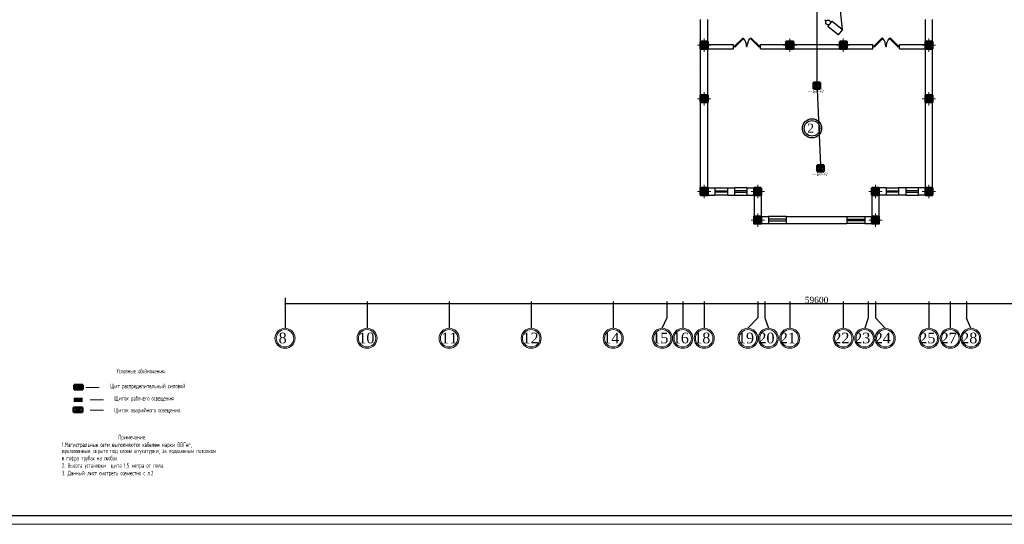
# Model space of a CAD drawing. Header units: millimetres. Extents: x 42471 to 951304, y -405702 to -322821.
# Tile 14 of 37: x 256296 to 311498, y -405585 to -377293. Entities that reach past the tile are written whole.
import ezdxf

# ---------------------------------------------------------------- set-up
doc = ezdxf.new("R2010")
doc.units = ezdxf.units.MM
for name, color, linetype in [('kolonn', 7, 'Continuous'), ('os', 3, 'Continuous'), ('SEC. Оборудование (Equipment)', 7, 'Continuous'), ('Пожар - надписи', 7, 'Continuous')]:
    doc.layers.add(name, color=color, linetype=linetype)
for name, color, linetype, lineweight in [('STR. Таблицы(Tables).0', 7, 'Continuous', 20), ('STR. Штамп.0', 7, 'Continuous', 20), ('Электрика', 1, 'Continuous', 50), ('ЭЛЕКТРООСВЕЩЕНИЕ', 7, 'Continuous', 50), ('ЭМ', 240, 'Continuous', 20)]:
    doc.layers.add(name, color=color, linetype=linetype, lineweight=lineweight)
doc.styles.add('COMPLEX', font='isocpeur.ttf')
doc.styles.add('Gost_AW', font='isocpeui.ttf', dxfattribs={"width": 0.985, "height": 300})
doc.styles.add('SPDS', font='spds.shx', dxfattribs={"width": 0.8, "height": 250})
doc.styles.get("Standard").update_dxf_attribs({"font": 'times.ttf'})
doc.dimstyles.new('ISO-25', dxfattribs={"dimtxt": 350, "dimasz": 100, "dimexe": 50, "dimexo": 50, "dimgap": 10, "dimtad": 1, "dimdec": 0, "dimtxsty": 'Standard', "dimblk": 'ARCHTICK', "dimcen": 20, "dimclrd": 1, "dimclre": 1, "dimadec": 0, "dimazin": 0, "dimtfac": 1, "dimtdec": 0, "dimtmove": 0, "dimatfit": 3, "dimldrblk": 'ARCHTICK', "dimfxl": 1, "dimarcsym": 0})

# ---------------------------------------------------------------- blocks, each defined once
blk = doc.blocks.new('jfgjhsdf')
blk.add_hatch(color=1).paths.add_polyline_path([(-593, 731), (-637, 687), (0, 50), (44, 94)])
at = {"color": 1}
for p, q in [((0, 1000), (0, 950)), ((0, 50), (0, 0))]:
    blk.add_line(p, q, dxfattribs=at)
blk.add_lwpolyline([(0, 50), (-637, 687), (-593, 731), (44, 94), (0, 50)], dxfattribs=at)
blk.add_arc((-33, 130), 821, 87.66201, 132.91472, dxfattribs=at)
blk = doc.blocks.new('ghsdd')
at = {"ltscale": 50}
h = blk.add_hatch(color=256, dxfattribs=at)
h.paths.add_polyline_path([(0, 200), (-200, 200), (-200, 0), (0, 0)])
h.paths.add_polyline_path([(200, 0), (200, 200), (0, 200), (0, 0)])
h.paths.add_polyline_path([(0, 0), (-200, 0), (-200, -200), (0, -200)])
h.paths.add_polyline_path([(0, 0), (0, -200), (200, -200), (200, 0)])
at = {"lineweight": 0}
for p, q in [((0, -374), (0, 374)), ((-374, 0), (374, 0))]:
    blk.add_line(p, q, dxfattribs=at)
at = {"lineweight": 50, "ltscale": 50}
blk.add_lwpolyline([(200, 200), (200, -200), (-200, -200), (-200, 200), (200, 200)], dxfattribs=at)
blk = doc.blocks.new('_ArchTick')
at = {"color": 0, "linetype": 'ByBlock', "const_width": 0.15}
blk.add_lwpolyline([(-0.5, -0.5), (0.5, 0.5)], dxfattribs=at)
blk = doc.blocks.new('*D1743')
at = {"color": 1, "lineweight": -2, "transparency": 16777216}
for p, q in [((271172, -392879), (271172, -393246)), ((330772, -392879), (330772, -393246)), ((271172, -393196), (330772, -393196))]:
    blk.add_line(p, q, dxfattribs=at)
at = {"layer": 'Defpoints', "color": 0, "lineweight": 25, "transparency": 16777216}
for p in [(271172, -392829), (330772, -392829), (330772, -393196)]:
    blk.add_point(p, dxfattribs=at)
at = {"color": 1, "lineweight": -2, "transparency": 16777216, "xscale": 100, "yscale": 100, "zscale": 100, "rotation": 180}
blk.add_blockref('_ArchTick', (271172, -393196), dxfattribs=at)
at = {"color": 1, "lineweight": -2, "transparency": 16777216, "xscale": 100, "yscale": 100, "zscale": 100}
blk.add_blockref('_ArchTick', (330772, -393196), dxfattribs=at)
at = {"color": 0, "transparency": 16777216, "insert": (300972, -393007), "char_height": 350, "attachment_point": 5}
blk.add_mtext('59600', dxfattribs=at)
blk = doc.blocks.new('ЩС')
at = {"layer": 'Электрика', "ltscale": 20}
h = blk.add_hatch(color=256, dxfattribs=at)
h.dxf.hatch_style = 1
h.paths.add_polyline_path([(-125, -250), (0, -250), (0, 250), (-125, 250)])
for p, q in [((-250, 250), (0, 250)), ((-250, -250), (-250, 250)), ((-125, 250), (-125, -250)), ((0, 250), (0, -250)), ((0, -250), (-250, -250))]:
    blk.add_line(p, q, dxfattribs=at)
blk = doc.blocks.new('124343576765846544')
at = {"lineweight": 25, "insert": (523109, 459232), "char_height": 243.53, "width": 2498.43, "attachment_point": 1, "line_spacing_factor": 1.104144, "style": 'COMPLEX'}
blk.add_mtext('\\pi981.33019;ООО \\P\\pi348.14792;MAX ACTIVE \\P\\pi453.55158;{\\H0.84862x;Toshkent. sh}', dxfattribs=at)
blk = doc.blocks.new('1231234431252433')
at = {"layer": 'ЭМ', "color": 0, "lineweight": 20, "ltscale": 0.5}
blk.add_lwpolyline([(287242, 187022), (413342, 187022), (413342, 269622), (287242, 269622)], close=True, dxfattribs=at)
at = {"layer": 'ЭМ', "color": 0, "lineweight": 30, "ltscale": 0.5}
blk.add_lwpolyline([(289242, 187522), (412842, 187522), (412842, 269122), (289242, 269122)], close=True, dxfattribs=at)
blk = doc.blocks.new('Извещатель комбинированный')
at = {"ltscale": 300}
h = blk.add_hatch(color=5, dxfattribs=at)
h.dxf.hatch_style = 1
h.paths.add_polyline_path([(0, 0), (171, 161), (171, 163), (-173, 163)])
h.paths.add_polyline_path([(-171, -161), (171, -161), (0, 0)])
at = {"layer": 'SEC. Оборудование (Equipment)', "color": 5, "lineweight": 50}
for p, q in [((171, -161), (-173, 163)), ((171, 163), (-173, 163)), ((-173, 163), (-173, -161)), ((171, 161), (-173, -163)), ((171, 163), (171, -161)), ((171, -161), (-173, -161))]:
    blk.add_line(p, q, dxfattribs=at)

msp = doc.modelspace()

# ---------------------------------------------------------------- hatches: boundary and pattern name
at = {"layer": 'Электрика', "ltscale": 20}
h = msp.add_hatch(color=256, dxfattribs=at)
h.dxf.hatch_style = 1
h.paths.add_polyline_path([(259818.203, -398734.196), (259818.203, -398484.196), (259318.203, -398484.196), (259318.203, -398734.196)])

# ---------------------------------------------------------------- linework, layer by layer
at = {"lineweight": 30}
for p, q in [((294471.761, -387125.358), (294471.761, -377275.358)), ((294871.761, -378675.358), (294871.761, -377275.358)), ((307071.761, -378675.358), (307071.761, -377275.358)), ((307471.761, -387125.358), (307471.761, -377275.358)), ((294871.761, -378675.358), (296321.761, -378675.358)), ((296321.761, -378925.358), (296321.761, -378675.358)), ((297821.761, -378925.358), (297821.761, -378675.358)), ((297821.761, -378675.358), (299271.761, -378675.358)), ((299271.761, -378525.358), (299671.761, -378525.358)), ((299271.761, -378525.358), (299271.761, -378675.358)), ((299671.761, -378525.358), (299671.761, -378675.358)), ((299671.761, -378675.358), (302271.761, -378675.358)), ((302271.761, -378525.358), (302671.761, -378525.358)), ((302271.761, -378525.358), (302271.761, -378675.358)), ((302671.761, -378525.358), (302671.761, -378675.358)), ((302671.761, -378675.358), (304121.761, -378675.358)), ((304121.761, -378925.358), (304121.761, -378675.358)), ((305621.761, -378925.358), (305621.761, -378675.358)), ((305621.761, -378675.358), (307071.761, -378675.358)), ((294871.761, -386725.358), (294871.761, -378925.358)), ((294871.761, -378925.358), (296321.761, -378925.358)), ((297821.761, -378925.358), (304121.761, -378925.358)), ((305621.761, -378925.358), (307071.761, -378925.358)), ((307071.761, -386725.358), (307071.761, -378925.358)), ((294871.761, -386725.358), (295271.761, -386725.358)), ((295271.761, -386725.358), (295271.761, -387125.358)), ((295971.761, -386725.358), (295971.761, -387125.358)), ((295971.761, -386725.358), (296371.761, -386725.358)), ((296371.761, -386725.358), (296371.761, -387125.358)), ((297071.761, -386725.358), (297071.761, -387125.358)), ((297071.761, -386725.358), (297871.761, -386725.358)), ((297871.761, -386725.358), (297871.761, -388325.358)), ((304071.761, -386725.358), (304071.761, -388325.358)), ((304871.761, -386725.358), (304071.761, -386725.358)), ((304871.761, -386725.358), (304871.761, -387125.358)), ((305971.761, -386725.358), (305571.761, -386725.358)), ((305571.761, -386725.358), (305571.761, -387125.358)), ((305971.761, -386725.358), (305971.761, -387125.358)), ((306671.761, -386725.358), (306671.761, -387125.358)), ((307071.761, -386725.358), (306671.761, -386725.358)), ((294471.761, -387125.358), (295271.761, -387125.358)), ((295971.761, -387125.358), (296371.761, -387125.358)), ((297071.761, -387125.358), (297471.761, -387125.358)), ((297471.761, -387125.358), (297471.761, -388725.358)), ((304471.761, -387125.358), (304471.761, -388725.358)), ((304871.761, -387125.358), (304471.761, -387125.358)), ((305971.761, -387125.358), (305571.761, -387125.358)), ((307471.761, -387125.358), (306671.761, -387125.358)), ((297871.761, -388325.358), (298271.761, -388325.358)), ((298271.761, -388325.358), (298271.761, -388725.358)), ((299271.761, -388325.358), (299271.761, -388725.358)), ((299271.761, -388325.358), (302671.761, -388325.358)), ((302671.761, -388325.358), (302671.761, -388725.358)), ((303671.761, -388325.358), (303671.761, -388725.358)), ((303671.761, -388325.358), (304071.761, -388325.358)), ((297471.761, -388725.358), (298271.761, -388725.358)), ((299271.761, -388725.358), (302671.761, -388725.358)), ((303671.761, -388725.358), (304471.761, -388725.358))]:
    msp.add_line(p, q, dxfattribs=at)
at = {"linetype": 'ByBlock', "lineweight": -2}
msp.add_line((294283.729, -380166.791), (294278.729, -380166.791), dxfattribs=at)
at = {"color": 1}
for p, q in [((295271.761, -386725.358), (295971.761, -386725.358)), ((295271.761, -386885.358), (295971.761, -386885.358)), ((295971.761, -386965.358), (295271.761, -386965.358)), ((297071.761, -386725.358), (296371.761, -386725.358)), ((297071.761, -386885.358), (296371.761, -386885.358)), ((296371.761, -386965.358), (297071.761, -386965.358)), ((304871.761, -386725.358), (305571.761, -386725.358)), ((304871.761, -386885.358), (305571.761, -386885.358)), ((305571.761, -386965.358), (304871.761, -386965.358)), ((306671.761, -386725.358), (305971.761, -386725.358)), ((306671.761, -386885.358), (305971.761, -386885.358)), ((305971.761, -386965.358), (306671.761, -386965.358)), ((295971.761, -387125.358), (295271.761, -387125.358)), ((296371.761, -387125.358), (297071.761, -387125.358)), ((305571.761, -387125.358), (304871.761, -387125.358)), ((305971.761, -387125.358), (306671.761, -387125.358)), ((299271.761, -388325.358), (298271.761, -388325.358)), ((299271.761, -388485.358), (298271.761, -388485.358)), ((298271.761, -388565.358), (299271.761, -388565.358)), ((302671.761, -388325.358), (303671.761, -388325.358)), ((302671.761, -388485.358), (303671.761, -388485.358)), ((303671.761, -388565.358), (302671.761, -388565.358)), ((298271.761, -388725.358), (299271.761, -388725.358)), ((303671.761, -388725.358), (302671.761, -388725.358))]:
    msp.add_line(p, q, dxfattribs=at)
at = {"lineweight": 25}
for points in [[(302428.359, -377840.985), (300887.327, -363222.094), (300887.327, -349131.343), (307966.226, -345909.696), (293991.22, -346136.988), (300887.327, -349131.457)], [(302541.688, -361589.792), (300980.497, -374095.104), (300980.497, -380816.949), (301200.113, -385453.892)]]:
    msp.add_lwpolyline(points, dxfattribs=at)
at = {"color": 1}
for radius in [537.019, 437.019]:
    msp.add_circle((300718.365, -383383.922), radius, dxfattribs=at)
at = {"layer": 'os', "color": 0}
for p, q in [((271171.761, -393092.824), (271171.761, -394592.824)), ((275771.761, -393092.824), (275771.761, -394592.824)), ((280371.761, -393092.824), (280371.761, -394592.824)), ((284971.761, -393092.824), (284971.761, -394592.824)), ((289571.761, -393092.824), (289571.761, -394592.824)), ((292571.761, -393092.824), (292571.761, -394032.753)), ((293471.761, -393092.824), (293471.761, -394592.824)), ((294671.761, -393092.824), (294671.761, -394592.824)), ((297671.761, -393092.824), (297671.761, -394011.406)), ((298071.761, -393092.824), (298071.761, -394011.406)), ((299471.761, -393092.824), (299471.761, -394592.824)), ((302471.761, -393092.824), (302471.761, -394592.824)), ((303871.761, -393092.824), (303871.761, -394011.406)), ((304271.761, -393092.824), (304271.761, -394011.406)), ((307271.761, -393092.824), (307271.761, -394592.824)), ((308471.761, -393092.824), (308471.761, -394592.824)), ((309371.761, -393092.824), (309371.761, -394032.753)), ((292321.761, -394592.824), (292571.761, -394032.753)), ((309621.761, -394592.824), (309371.761, -394032.753))]:
    msp.add_line(p, q, dxfattribs=at)
for points in [[(297121.761, -394592.824), (297671.761, -394011.406)], [(298071.761, -394011.406), (298271.761, -394592.824)], [(303871.761, -394011.406), (303671.761, -394592.824)], [(304821.761, -394592.824), (304271.761, -394011.406)]]:
    msp.add_lwpolyline(points, dxfattribs=at)
at = {"layer": 'os', "color": 0, "lineweight": 0}
for centre, radius in [((271171.761, -395155.324), 562.5), ((271171.761, -395155.324), 487.5), ((275771.761, -395155.324), 562.5), ((275771.761, -395155.324), 487.5), ((280371.761, -395155.324), 562.5), ((280371.761, -395155.324), 487.5), ((284971.761, -395155.324), 562.5), ((284971.761, -395155.324), 487.5), ((289571.761, -395155.324), 562.5), ((289571.761, -395155.324), 487.5), ((292321.761, -395155.324), 562.5), ((292321.761, -395155.324), 487.5), ((293471.761, -395155.324), 562.5), ((293471.761, -395155.324), 487.5), ((294671.761, -395155.324), 562.5), ((294671.761, -395155.324), 487.5), ((297121.761, -395155.324), 562.5), ((297121.761, -395155.324), 487.5), ((298271.761, -395155.324), 562.5), ((298271.761, -395155.324), 487.5), ((299471.761, -395155.324), 562.5), ((299471.761, -395155.324), 487.5), ((302471.761, -395155.324), 562.5), ((302471.761, -395155.324), 487.5), ((303671.761, -395155.324), 562.5), ((303671.761, -395155.324), 487.5), ((304821.761, -395155.324), 562.5), ((304821.761, -395155.324), 487.5), ((307271.761, -395155.324), 562.5), ((307271.761, -395155.324), 487.5), ((308471.761, -395155.324), 562.5), ((308471.761, -395155.324), 487.5), ((309621.761, -395155.324), 562.5), ((309621.761, -395155.324), 487.5)]:
    msp.add_circle(centre, radius, dxfattribs=at)
at = {"layer": 'Пожар - надписи', "color": 244, "lineweight": 30, "ltscale": 300, "true_color": 0x991b1e}
msp.add_line((301504.227, -377372.505), (301431.486, -377328.74), dxfattribs=at)
msp.add_lwpolyline([(301744.942, -377493.442), (301841.559, -377372.44), (302428.359, -377840.985), (302184.572, -378146.3), (301597.772, -377677.755), (301694.39, -377556.753)], dxfattribs=at)
msp.add_circle((301619.955, -377445.481), 133.873, dxfattribs=at)
at = {"layer": 'Электрика', "color": 122, "ltscale": 20}
for p, q in [((259317.916, -399294.87), (259317.916, -399044.87)), ((259817.916, -399044.87), (259317.916, -399044.87)), ((259817.916, -399044.87), (259317.916, -399294.87)), ((259317.916, -399044.87), (259817.916, -399294.87)), ((259817.916, -399044.87), (259817.916, -399294.87)), ((259817.916, -399294.87), (259317.916, -399294.87))]:
    msp.add_line(p, q, dxfattribs=at)
at = {"layer": 'ЭЛЕКТРООСВЕЩЕНИЕ', "color": 7, "lineweight": 20}
for p, q in [((260010.42, -397921.399), (260748.922, -397921.399)), ((260248.16, -398611.977), (260986.662, -398611.977)), ((260248.16, -399182.665), (260986.662, -399182.665))]:
    msp.add_line(p, q, dxfattribs=at)

# ---------------------------------------------------------------- block references
at = {"lineweight": 50}
for name, p in [('1231234431252433', (-44363.359, -592606.512)), ('124343576765846544', (-443006.61, -862835.63)), ('124343576765846544', (-421006.61, -862835.63)), ('124343576765846544', (-286567.691, -862835.63))]:
    msp.add_blockref(name, p, dxfattribs=at)
at = {"yscale": 0.7692307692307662, "zscale": 0.7692307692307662}
for p, xscale, rotation in [((296321.761, -378800.358), 0.7692307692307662, 270), ((297821.761, -378800.358), -0.7692307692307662, 90), ((304121.761, -378800.358), 0.7692307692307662, 270), ((305621.761, -378800.358), -0.7692307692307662, 90)]:
    msp.add_blockref('jfgjhsdf', p, dxfattribs=dict(at, xscale=xscale, rotation=rotation))
at = {"layer": 'kolonn'}
for p in [(294671.761, -378725.358), (299471.761, -378725.358), (294671.761, -381725.358), (294671.761, -386925.358), (297671.761, -386925.358), (304271.761, -386925.358), (297671.761, -388525.358), (304271.761, -388525.358)]:
    msp.add_blockref('ghsdd', p, dxfattribs=at)
at = {"layer": 'kolonn', "xscale": -1}
for p in [(302471.761, -378725.358), (307271.761, -378725.358), (307271.761, -381725.358), (307271.761, -386925.358)]:
    msp.add_blockref('ghsdd', p, dxfattribs=at)
at = {"layer": 'Пожар - надписи', "color": 7, "lineweight": 30, "ltscale": 300, "xscale": 1.096478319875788, "yscale": 1.096478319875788, "zscale": 1.096478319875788}
for p in [(300981.845, -380996.162), (301201.461, -385632.962)]:
    msp.add_blockref('Извещатель комбинированный', p, dxfattribs=at)
at = {"layer": 'Электрика', "color": 7, "xscale": -1, "rotation": 270}
msp.add_blockref('ЩС', (259591.669, -397767.745), dxfattribs=at)

# ---------------------------------------------------------------- texts
at = {"color": 1}
msp.add_text('2', height=500, dxfattribs=at).set_placement((300451.969, -383623.462))
at = {"ltscale": 50}
for s, p in [('8', (270811.188, -395438.982)), ('10', (275279.408, -395438.982)), ('11', (279927.077, -395438.982)), ('12', (284480.725, -395438.982)), ('14', (289009.267, -395438.982)), ('15', (291759.267, -395438.982)), ('16', (292909.267, -395438.982)), ('18', (294109.267, -395438.982)), ('19', (296559.267, -395438.982)), ('20', (297709.267, -395438.982)), ('21', (298909.267, -395438.982)), ('22', (301909.267, -395438.982)), ('23', (303082.144, -395438.982)), ('24', (304232.144, -395438.982)), ('25', (306727.762, -395438.982)), ('27', (307927.762, -395438.982)), ('28', (309077.762, -395438.982))]:
    msp.add_text(s, height=600, dxfattribs=at).set_placement(p)
at = {"layer": 'STR. Таблицы(Tables).0', "color": 7, "lineweight": 30, "ltscale": 50, "style": 'SPDS', "width": 0.8}
for s, p in [('Условные обозначения.', (261727.682, -397118.166)), ('Щит распределительный силовой', (261368.91, -397954.286)), ('1.Магистральные сети выполняются кабелем марки ВВГнг,', (258658.506, -401245.967)), ('проложенные: скрыто под слоем штукатурки, за подшивным потолком ', (258658.506, -401594.533)), ('в гофра трубах на скобах', (258658.506, -401995.976)), ('2. Высота установки  щита 1,5 метра от пола.', (258660.388, -402408.787)), ('3. Данный лист смотреть совместно с л.2', (258664.975, -402835.809))]:
    msp.add_text(s, height=250, dxfattribs=at).set_placement(p)
at = {"layer": 'STR. Таблицы(Tables).0', "color": 7, "lineweight": 30, "ltscale": 50, "insert": (262603.721, -400728.155), "char_height": 250, "width": 7000, "attachment_point": 5, "style": 'SPDS'}
msp.add_mtext('Примечание.', dxfattribs=at)
at = {"layer": 'STR. Штамп.0', "color": 7, "lineweight": 30, "style": 'SPDS', "width": 0.8}
for s, p in [('Щиток рабочего освещения', (261606.65, -398644.864)), ('Щиток аварийного освещения.', (261590.153, -399305.321))]:
    msp.add_text(s, height=250, dxfattribs=at).set_placement(p)
at = {"layer": 'Пожар - надписи', "color": 7, "lineweight": 30, "ltscale": 300, "char_height": 185.74343, "width": 5683.18834, "attachment_point": 4, "style": 'Gost_AW'}
for insert in [(300463.847, -381319.314), (300683.463, -385956.115)]:
    msp.add_mtext('{\\Q10;\\W0.85;--WI-FI}', dxfattribs=dict(at, insert=insert))

# ---------------------------------------------------------------- dimensions: what is measured, and where the dimension line sits
dim = msp.add_linear_dim(base=(330771.761, -393195.822), p1=(271171.761, -392828.878), p2=(330771.761, -392828.878), dimstyle='ISO-25')
dim.commit()
dim.dimension.update_dxf_attribs({"geometry": '*D1743', "text_midpoint": (300971.761, -393007.289)})

doc.saveas('drawing.dxf')
